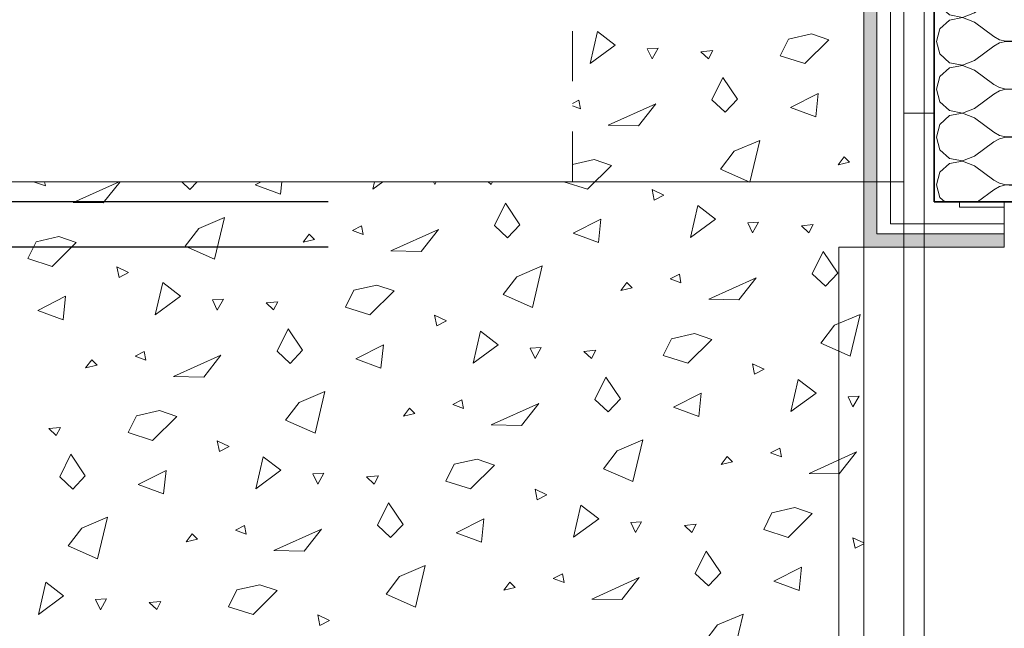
# Model space of a CAD drawing. Header units: centimetres. Extents: x -7.1 to 26.5, y -14.7 to 18.1.
# Tile 24 of 186: x 0.2 to 2.2, y 5 to 6.2. Entities that reach past the tile are written whole.
import ezdxf

# ---------------------------------------------------------------- set-up
doc = ezdxf.new("R2010")
doc.units = ezdxf.units.CM
doc.header["$LTSCALE"] = 10
doc.header["$PDMODE"] = 65
doc.linetypes.add('AUSGEZOGEN', pattern=[0])
doc.linetypes.add('STRICHLINIE_S4', pattern=[0.0055, 0.0035, -0.001, 0, -0.001])
for name, color, linetype in [('XR$1$010 Fenêtres', 7, 'Continuous'), ('XR$1$010 Murs extérieurs', 7, 'Continuous'), ('XR$1$010 Murs extérieurs – Lignes de séparation des couches', 7, 'Continuous'), ('XR$2$105 Cotations100', 7, 'Continuous'), ('XR$3$010 Murs extérieurs – Hachures des composants', 7, 'Continuous'), ('XR$3$035 Dalles', 7, 'Continuous')]:
    doc.layers.add(name, color=color, linetype=linetype)
doc.styles.add('ARIAL', font='arial.ttf')
doc.dimstyles.new('DIMSTYLE_2', dxfattribs={"dimtxt": 0.2, "dimasz": 0.3, "dimexe": 0, "dimexo": 0, "dimgap": 0.1, "dimtad": 2, "dimrnd": 0.005, "dimzin": 4, "dimdsep": 46, "dimtxsty": 'ARIAL', "dimblk1": 'ALL_ML_STRICH', "dimblk2": 'ALL_ML_STRICH', "dimsah": 1, "dimcen": 0, "dimclrd": 7, "dimclre": 7, "dimclrt": 7, "dimadec": 0, "dimazin": 0, "dimtfac": 1, "dimtdec": 0, "dimtix": 1, "dimtmove": 2, "dimatfit": 3, "dimfxl": 0, "dimtzin": 0, "dimlwd": 0, "dimlwe": 18, "dimarcsym": 0})
doc.dimstyles.new('DIMSTYLE_3', dxfattribs={"dimtxt": 0.2, "dimasz": 0.3, "dimexe": 0, "dimexo": 0, "dimgap": 0.1, "dimtad": 2, "dimrnd": 0.005, "dimzin": 4, "dimdsep": 46, "dimtxsty": 'ARIAL', "dimblk1": 'ALL_ML_STRICH', "dimblk2": 'ALL_ML_STRICH', "dimsah": 1, "dimcen": 0, "dimclrd": 7, "dimclre": 7, "dimclrt": 7, "dimadec": 0, "dimazin": 0, "dimtfac": 1, "dimtdec": 0, "dimtix": 1, "dimtmove": 2, "dimatfit": 3, "dimfxl": 0, "dimtzin": 0, "dimlwd": 0, "dimlwe": 18, "dimarcsym": 0})
doc.dimstyles.new('DIMSTYLE_7', dxfattribs={"dimtxt": 0.2, "dimasz": 0.3, "dimexe": 0, "dimexo": 0, "dimgap": 0.1, "dimtad": 2, "dimdec": 1, "dimlfac": 100, "dimrnd": 0.5, "dimzin": 4, "dimdsep": 46, "dimtxsty": 'ARIAL', "dimblk1": 'ALL_ML_STRICH', "dimblk2": 'ALL_ML_STRICH', "dimsah": 1, "dimcen": 0, "dimclrd": 7, "dimclre": 7, "dimclrt": 7, "dimadec": 0, "dimazin": 0, "dimtfac": 1, "dimtdec": 0, "dimtix": 1, "dimtmove": 2, "dimatfit": 3, "dimfxl": 0, "dimtvp": 1.2, "dimtzin": 0, "dimlwd": 0, "dimlwe": 18, "dimarcsym": 0})
pattern_1 = [(0, (1500, 1500), (750, 750), [750, -750]), (90, (1500, 1500), (-750, 750), [750, -750])]
pattern_2 = [(0, (0.375, 0.375), (0.1875, 0.1875), [0.1875, -0.1875]), (90, (0.375, 0.375), (-0.1875, 0.1875), [0.1875, -0.1875])]

# ---------------------------------------------------------------- blocks, each defined once
blk = doc.blocks.new('ALL_ML_STRICH')
at = {"color": 0, "linetype": 'ByBlock', "lineweight": -2}
for p, q in [((0, -0.5), (0, 0.5)), ((-0.3, -0.3), (0.3, 0.3)), ((-1, 0), (0.5, 0))]:
    blk.add_line(p, q, dxfattribs=at)
blk = doc.blocks.new('*D50')
at = {"layer": 'DEFPOINTS', "color": 7, "linetype": 'AUSGEZOGEN', "lineweight": 18, "transparency": 16777216}
for p in [(-1.7359, 11.1435), (-1.7359, -4.0565), (-0.678, -4.0565)]:
    blk.add_point(p, dxfattribs=at)
at = {"layer": 'XR$2$105 Cotations100', "color": 7, "linetype": 'AUSGEZOGEN', "lineweight": -2, "transparency": 16777216}
for p, q in [((-7.0874, 11.1435), (-1.7359, 11.1435)), ((-1.7359, -4.0565), (-1.7359, 11.1435)), ((0.7976, -4.0565), (-1.7359, -4.0565))]:
    blk.add_line(p, q, dxfattribs=at)
at = {"layer": 'XR$2$105 Cotations100', "color": 7, "linetype": 'AUSGEZOGEN', "lineweight": 18, "transparency": 16777216, "xscale": 0.3, "yscale": 0.3, "zscale": 0.3}
for p, rotation in [((-1.7359, 11.1435), 90), ((-1.7359, -4.0565), 270)]:
    blk.add_blockref('ALL_ML_STRICH', p, dxfattribs=dict(at, rotation=rotation))
at = {"layer": 'XR$2$105 Cotations100', "color": 7, "linetype": 'AUSGEZOGEN', "lineweight": 18, "transparency": 16777216, "insert": (-1.9401, 3.5492), "char_height": 0.2, "width": 0.8, "attachment_point": 5, "rotation": 90, "style": 'ARIAL'}
blk.add_mtext('\\W0.80;\\A1;{\\A1;{15.20\\H0.132000;\\S^ ;}}', dxfattribs=at)
blk = doc.blocks.new('*D57')
at = {"layer": 'DEFPOINTS', "color": 7, "linetype": 'AUSGEZOGEN', "lineweight": 18, "transparency": 16777216}
for p in [(-1.0444, 5.8235), (-1.205, 4.2435), (0.8192, 4.2435)]:
    blk.add_point(p, dxfattribs=at)
at = {"layer": 'XR$2$105 Cotations100', "color": 7, "linetype": 'AUSGEZOGEN', "lineweight": -2, "transparency": 16777216}
for p, q in [((0.8046, 5.8235), (-1.205, 5.8235)), ((-1.205, 4.2435), (-1.205, 5.8235)), ((0.8046, 4.2435), (-1.205, 4.2435))]:
    blk.add_line(p, q, dxfattribs=at)
at = {"layer": 'XR$2$105 Cotations100', "color": 7, "linetype": 'AUSGEZOGEN', "lineweight": 18, "transparency": 16777216, "xscale": 0.3, "yscale": 0.3, "zscale": 0.3}
for p, rotation in [((-1.205, 5.8235), 90), ((-1.205, 4.2435), 270)]:
    blk.add_blockref('ALL_ML_STRICH', p, dxfattribs=dict(at, rotation=rotation))
at = {"layer": 'XR$2$105 Cotations100', "color": 7, "linetype": 'AUSGEZOGEN', "lineweight": 18, "transparency": 16777216, "insert": (-1.4084, 5.0449), "char_height": 0.2, "width": 0.64, "attachment_point": 5, "rotation": 90, "style": 'ARIAL'}
blk.add_mtext('\\W0.80;\\A1;{\\A1;{1.58\\H0.132000;\\S^ ;}}', dxfattribs=at)
at = {"layer": 'XR$2$105 Cotations100', "color": 7, "linetype": 'AUSGEZOGEN', "lineweight": 18, "transparency": 16777216, "insert": (-1.1473, 4.8213), "char_height": 0.2, "width": 0.01, "attachment_point": 1, "rotation": 90, "line_spacing_factor": 0.60241, "style": 'ARIAL'}
blk.add_mtext('\\W0.80;1.50', dxfattribs=at)
blk = doc.blocks.new('*D58')
at = {"layer": 'DEFPOINTS', "color": 7, "linetype": 'AUSGEZOGEN', "lineweight": 18, "transparency": 16777216}
for p in [(-0.9905, 7.9535), (-1.205, 5.8235), (-1.0444, 5.8235)]:
    blk.add_point(p, dxfattribs=at)
at = {"layer": 'XR$2$105 Cotations100', "color": 7, "linetype": 'AUSGEZOGEN', "lineweight": -2, "transparency": 16777216}
for p, q in [((0.8046, 7.9535), (-1.205, 7.9535)), ((-1.205, 5.8235), (-1.205, 7.9535)), ((0.8046, 5.8235), (-1.205, 5.8235))]:
    blk.add_line(p, q, dxfattribs=at)
at = {"layer": 'XR$2$105 Cotations100', "color": 7, "linetype": 'AUSGEZOGEN', "lineweight": 18, "transparency": 16777216, "xscale": 0.3, "yscale": 0.3, "zscale": 0.3}
for p, rotation in [((-1.205, 7.9535), 90), ((-1.205, 5.8235), 270)]:
    blk.add_blockref('ALL_ML_STRICH', p, dxfattribs=dict(at, rotation=rotation))
at = {"layer": 'XR$2$105 Cotations100', "color": 7, "linetype": 'AUSGEZOGEN', "lineweight": 18, "transparency": 16777216, "insert": (-1.4085, 6.9001), "char_height": 0.2, "width": 0.64, "attachment_point": 5, "rotation": 90, "style": 'ARIAL'}
blk.add_mtext('\\W0.80;\\A1;{\\A1;{2.13\\H0.132000;\\S^ ;}}', dxfattribs=at)
blk = doc.blocks.new('*D68')
at = {"layer": 'DEFPOINTS', "color": 7, "linetype": 'AUSGEZOGEN', "lineweight": 18, "transparency": 16777216}
for p in [(-0.5206, 5.7335), (-0.512, 4.3335), (-0.3959, 4.3335)]:
    blk.add_point(p, dxfattribs=at)
at = {"layer": 'XR$2$105 Cotations100', "color": 7, "linetype": 'AUSGEZOGEN', "lineweight": -2, "transparency": 16777216}
for p, q in [((0.8046, 5.7335), (-0.512, 5.7335)), ((-0.512, 4.3335), (-0.512, 5.7335)), ((0.8046, 4.3335), (-0.512, 4.3335))]:
    blk.add_line(p, q, dxfattribs=at)
at = {"layer": 'XR$2$105 Cotations100', "color": 7, "linetype": 'AUSGEZOGEN', "lineweight": 18, "transparency": 16777216, "xscale": 0.3, "yscale": 0.3, "zscale": 0.3}
for p, rotation in [((-0.512, 5.7335), 90), ((-0.512, 4.3335), 270)]:
    blk.add_blockref('ALL_ML_STRICH', p, dxfattribs=dict(at, rotation=rotation))
at = {"layer": 'XR$2$105 Cotations100', "color": 7, "linetype": 'AUSGEZOGEN', "lineweight": 18, "transparency": 16777216, "insert": (-0.7163, 5.0453), "char_height": 0.2, "width": 0.64, "attachment_point": 5, "rotation": 90, "style": 'ARIAL'}
blk.add_mtext('\\W0.80;\\A1;{\\A1;{1.40\\H0.132000;\\S^ ;}}', dxfattribs=at)
at = {"layer": 'XR$2$105 Cotations100', "color": 7, "linetype": 'AUSGEZOGEN', "lineweight": 18, "transparency": 16777216, "insert": (-0.4432, 4.8213), "char_height": 0.2, "width": 0.01, "attachment_point": 1, "rotation": 90, "line_spacing_factor": 0.60241, "style": 'ARIAL'}
blk.add_mtext('\\W0.80;1.30', dxfattribs=at)
blk = doc.blocks.new('*D69')
at = {"layer": 'DEFPOINTS', "color": 7, "linetype": 'AUSGEZOGEN', "lineweight": 18, "transparency": 16777216}
for p in [(-0.512, 5.8235), (-0.5206, 5.7335), (-0.512, 5.7335)]:
    blk.add_point(p, dxfattribs=at)
at = {"layer": 'XR$2$105 Cotations100', "color": 7, "linetype": 'AUSGEZOGEN', "lineweight": -2, "transparency": 16777216}
for p, q in [((0.8046, 5.8235), (-0.512, 5.8235)), ((-0.512, 5.7335), (-0.512, 5.8235)), ((0.8046, 5.7335), (-0.512, 5.7335))]:
    blk.add_line(p, q, dxfattribs=at)
at = {"layer": 'XR$2$105 Cotations100', "color": 7, "linetype": 'AUSGEZOGEN', "lineweight": 18, "transparency": 16777216, "xscale": 0.3, "yscale": 0.3, "zscale": 0.3}
for p, rotation in [((-0.512, 5.7335), 270), ((-0.512, 5.8235), 90)]:
    blk.add_blockref('ALL_ML_STRICH', p, dxfattribs=dict(at, rotation=rotation))
at = {"layer": 'XR$2$105 Cotations100', "color": 7, "linetype": 'AUSGEZOGEN', "lineweight": 18, "transparency": 16777216, "insert": (-0.7163, 5.9695), "char_height": 0.2, "width": 0.48, "attachment_point": 5, "rotation": 90, "style": 'ARIAL'}
blk.add_mtext('\\W0.80;\\A1;{\\A1;{9\\H0.132000;\\S^ ;}}', dxfattribs=at)
blk = doc.blocks.new('*D165')
at = {"layer": 'DEFPOINTS', "color": 7, "linetype": 'AUSGEZOGEN', "lineweight": 18, "transparency": 16777216}
for p in [(6.1018, 4.7447), (2.2818, 4.6535), (2.2818, 4.6535)]:
    blk.add_point(p, dxfattribs=at)
at = {"layer": 'XR$2$105 Cotations100', "color": 7, "linetype": 'AUSGEZOGEN', "lineweight": -2, "transparency": 16777216}
for p, q in [((2.2818, 4.6535), (2.2818, 4.6535)), ((2.2818, 4.6535), (6.1018, 4.6535)), ((6.1018, 4.6535), (6.1018, 4.6535))]:
    blk.add_line(p, q, dxfattribs=at)
at = {"layer": 'XR$2$105 Cotations100', "color": 7, "linetype": 'AUSGEZOGEN', "lineweight": 18, "transparency": 16777216, "xscale": 0.3, "yscale": 0.3, "zscale": 0.3, "rotation": 180}
blk.add_blockref('ALL_ML_STRICH', (2.2818, 4.6535), dxfattribs=at)
at = {"layer": 'XR$2$105 Cotations100', "color": 7, "linetype": 'AUSGEZOGEN', "lineweight": 18, "transparency": 16777216, "xscale": 0.3, "yscale": 0.3, "zscale": 0.3}
blk.add_blockref('ALL_ML_STRICH', (6.1018, 4.6535), dxfattribs=at)
at = {"layer": 'XR$2$105 Cotations100', "color": 7, "linetype": 'AUSGEZOGEN', "lineweight": 18, "transparency": 16777216, "insert": (4.2041, 4.8571), "char_height": 0.2, "width": 0.64, "attachment_point": 5, "style": 'ARIAL'}
blk.add_mtext('\\W0.80;\\A1;{\\A1;{3.82\\H0.132000;\\S^ ;}}', dxfattribs=at)
blk = doc.blocks.new('COMPLEXOBJECT_84')
at = {"layer": 'XR$3$010 Murs extérieurs – Hachures des composants', "color": 8, "linetype": 'AUSGEZOGEN', "lineweight": 13, "transparency": 33554687}
for p, q in [((2.0192, 6.6285), (2.0165, 6.619)), ((2.0165, 6.619), (2.0236, 6.594)), ((2.1423, 6.6159), (2.1308, 6.6095)), ((2.1309, 6.6285), (2.1423, 6.6222)), ((2.1423, 6.6222), (2.1551, 6.6192)), ((2.1551, 6.6189), (2.1423, 6.6159)), ((2.1551, 6.6192), (2.1682, 6.6199)), ((2.1682, 6.6182), (2.1551, 6.6189)), ((2.1682, 6.6199), (2.1807, 6.6241)), ((2.1807, 6.614), (2.1682, 6.6182)), ((2.1807, 6.6241), (2.1871, 6.6285)), ((2.1915, 6.6066), (2.1807, 6.614)), ((2.0236, 6.594), (2.0429, 6.5765)), ((2.0927, 6.581), (2.1308, 6.6095)), ((2.1999, 6.5965), (2.1915, 6.6066)), ((2.2052, 6.5844), (2.1999, 6.5965)), ((2.0429, 6.5765), (2.0684, 6.5716)), ((2.0684, 6.5712), (2.0429, 6.5664)), ((2.0684, 6.5716), (2.0927, 6.581)), ((2.0927, 6.5619), (2.0684, 6.5712)), ((2.207, 6.5714), (2.2052, 6.5844)), ((2.2052, 6.5584), (2.207, 6.5714)), ((2.0429, 6.5664), (2.0236, 6.5488)), ((2.0927, 6.5619), (2.1308, 6.5333)), ((2.1999, 6.5464), (2.2052, 6.5584)), ((2.0236, 6.5488), (2.0165, 6.5238)), ((2.1308, 6.5333), (2.1423, 6.527)), ((2.1807, 6.5288), (2.1915, 6.5363)), ((2.1915, 6.5363), (2.1999, 6.5464)), ((2.0165, 6.5238), (2.0236, 6.4988)), ((2.0927, 6.4857), (2.1308, 6.5143)), ((2.1423, 6.5206), (2.1308, 6.5143)), ((2.1423, 6.527), (2.1551, 6.524)), ((2.1551, 6.5236), (2.1423, 6.5206)), ((2.1551, 6.524), (2.1682, 6.5246)), ((2.1682, 6.523), (2.1551, 6.5236)), ((2.1682, 6.5246), (2.1807, 6.5288)), ((2.1807, 6.5188), (2.1682, 6.523)), ((2.1915, 6.5113), (2.1807, 6.5188)), ((2.0236, 6.4988), (2.0429, 6.4812)), ((2.1999, 6.5012), (2.1915, 6.5113)), ((2.2052, 6.4892), (2.1999, 6.5012)), ((2.0429, 6.4812), (2.0684, 6.4764)), ((2.0684, 6.476), (2.0429, 6.4712)), ((2.0684, 6.4764), (2.0927, 6.4857)), ((2.0927, 6.4667), (2.0684, 6.476)), ((2.207, 6.4762), (2.2052, 6.4892)), ((2.2052, 6.4632), (2.207, 6.4762)), ((2.0236, 6.4536), (2.0165, 6.4286)), ((2.0429, 6.4712), (2.0236, 6.4536)), ((2.0927, 6.4667), (2.1308, 6.4381)), ((2.1999, 6.4512), (2.2052, 6.4632)), ((2.1308, 6.4381), (2.1423, 6.4317)), ((2.1682, 6.4294), (2.1807, 6.4336)), ((2.1807, 6.4336), (2.1915, 6.441)), ((2.1915, 6.441), (2.1999, 6.4512)), ((2.0165, 6.4286), (2.0236, 6.4035)), ((2.0927, 6.3905), (2.1308, 6.419)), ((2.1423, 6.4254), (2.1308, 6.419)), ((2.1423, 6.4317), (2.1551, 6.4288)), ((2.1551, 6.4284), (2.1423, 6.4254)), ((2.1551, 6.4288), (2.1682, 6.4294)), ((2.1682, 6.4277), (2.1551, 6.4284)), ((2.1807, 6.4235), (2.1682, 6.4277)), ((2.1915, 6.4161), (2.1807, 6.4235)), ((2.1999, 6.406), (2.1915, 6.4161)), ((2.0236, 6.4035), (2.0429, 6.386)), ((2.2052, 6.394), (2.1999, 6.406)), ((2.0429, 6.3759), (2.0236, 6.3584)), ((2.0429, 6.386), (2.0684, 6.3811)), ((2.0684, 6.3808), (2.0429, 6.3759)), ((2.0684, 6.3811), (2.0927, 6.3905)), ((2.0927, 6.3714), (2.0684, 6.3808)), ((2.207, 6.381), (2.2052, 6.394)), ((2.2052, 6.3679), (2.207, 6.381)), ((2.0236, 6.3584), (2.0165, 6.3333)), ((2.0927, 6.3714), (2.1308, 6.3429)), ((2.1915, 6.3458), (2.1999, 6.3559)), ((2.1999, 6.3559), (2.2052, 6.3679)), ((2.1308, 6.3429), (2.1423, 6.3365)), ((2.1423, 6.3365), (2.1551, 6.3335)), ((2.1682, 6.3342), (2.1807, 6.3384)), ((2.1807, 6.3384), (2.1915, 6.3458)), ((2.0165, 6.3333), (2.0236, 6.3083)), ((2.0927, 6.2952), (2.1308, 6.3238)), ((2.1423, 6.3302), (2.1308, 6.3238)), ((2.1551, 6.3331), (2.1423, 6.3302)), ((2.1551, 6.3335), (2.1682, 6.3342)), ((2.1682, 6.3325), (2.1551, 6.3331)), ((2.1807, 6.3283), (2.1682, 6.3325)), ((2.1915, 6.3209), (2.1807, 6.3283)), ((2.1999, 6.3107), (2.1915, 6.3209)), ((2.0236, 6.3083), (2.0429, 6.2907)), ((2.2052, 6.2987), (2.1999, 6.3107)), ((2.207, 6.2857), (2.2052, 6.2987)), ((2.0429, 6.2807), (2.0236, 6.2631)), ((2.0429, 6.2907), (2.0684, 6.2859)), ((2.0684, 6.2855), (2.0429, 6.2807)), ((2.0684, 6.2859), (2.0927, 6.2952)), ((2.0927, 6.2762), (2.0684, 6.2855)), ((2.2052, 6.2727), (2.207, 6.2857)), ((2.0236, 6.2631), (2.0165, 6.2381)), ((2.0927, 6.2762), (2.1308, 6.2476)), ((2.1915, 6.2506), (2.1999, 6.2607)), ((2.1999, 6.2607), (2.2052, 6.2727)), ((2.0165, 6.2381), (2.0236, 6.2131)), ((2.1308, 6.2476), (2.1423, 6.2413)), ((2.1423, 6.2413), (2.1551, 6.2383)), ((2.1551, 6.2379), (2.1423, 6.2349)), ((2.1551, 6.2383), (2.1682, 6.2389)), ((2.1682, 6.2373), (2.1551, 6.2379)), ((2.1682, 6.2389), (2.1807, 6.2431)), ((2.1807, 6.2331), (2.1682, 6.2373)), ((2.1807, 6.2431), (2.1915, 6.2506)), ((2.0927, 6.2), (2.1308, 6.2286)), ((2.1423, 6.2349), (2.1308, 6.2286)), ((2.1915, 6.2256), (2.1807, 6.2331)), ((2.1999, 6.2155), (2.1915, 6.2256)), ((2.0236, 6.2131), (2.0429, 6.1955)), ((2.0684, 6.1907), (2.0927, 6.2)), ((2.2052, 6.2035), (2.1999, 6.2155)), ((2.207, 6.1905), (2.2052, 6.2035)), ((2.0429, 6.1854), (2.0236, 6.1679)), ((2.0429, 6.1955), (2.0684, 6.1907)), ((2.0684, 6.1903), (2.0429, 6.1854)), ((2.0927, 6.181), (2.0684, 6.1903)), ((2.0927, 6.181), (2.1308, 6.1524)), ((2.2052, 6.1775), (2.207, 6.1905)), ((2.0236, 6.1679), (2.0165, 6.1429)), ((2.1915, 6.1553), (2.1999, 6.1654)), ((2.1999, 6.1654), (2.2052, 6.1775)), ((2.0165, 6.1429), (2.0236, 6.1178)), ((2.1308, 6.1524), (2.1423, 6.146)), ((2.1423, 6.1397), (2.1308, 6.1333)), ((2.1423, 6.146), (2.1551, 6.143)), ((2.1551, 6.1427), (2.1423, 6.1397)), ((2.1551, 6.143), (2.1682, 6.1437)), ((2.1682, 6.142), (2.1551, 6.1427)), ((2.1682, 6.1437), (2.1807, 6.1479)), ((2.1807, 6.1378), (2.1682, 6.142)), ((2.1807, 6.1479), (2.1915, 6.1553)), ((2.0927, 6.1048), (2.1308, 6.1333)), ((2.1915, 6.1304), (2.1807, 6.1378)), ((2.1999, 6.1203), (2.1915, 6.1304)), ((2.2052, 6.1083), (2.1999, 6.1203)), ((2.0236, 6.1178), (2.0429, 6.1003)), ((2.0429, 6.1003), (2.0684, 6.0954)), ((2.0684, 6.0954), (2.0927, 6.1048)), ((2.207, 6.0952), (2.2052, 6.1083)), ((2.0429, 6.0902), (2.0236, 6.0727)), ((2.0684, 6.095), (2.0429, 6.0902)), ((2.0927, 6.0857), (2.0684, 6.095)), ((2.0927, 6.0857), (2.1308, 6.0571)), ((2.1999, 6.0702), (2.2052, 6.0822)), ((2.2052, 6.0822), (2.207, 6.0952)), ((2.0236, 6.0727), (2.0165, 6.0476)), ((2.1915, 6.0601), (2.1999, 6.0702)), ((2.0165, 6.0476), (2.0236, 6.0226)), ((2.1308, 6.0571), (2.1423, 6.0508)), ((2.1423, 6.0445), (2.1308, 6.0381)), ((2.1423, 6.0508), (2.1551, 6.0478)), ((2.1551, 6.0474), (2.1423, 6.0445)), ((2.1551, 6.0478), (2.1682, 6.0484)), ((2.1682, 6.0468), (2.1551, 6.0474)), ((2.1682, 6.0484), (2.1807, 6.0526)), ((2.1807, 6.0426), (2.1682, 6.0468)), ((2.1807, 6.0526), (2.1915, 6.0601)), ((2.1915, 6.0352), (2.1807, 6.0426)), ((2.0236, 6.0226), (2.0429, 6.005)), ((2.0927, 6.0095), (2.1308, 6.0381)), ((2.1999, 6.025), (2.1915, 6.0352)), ((2.2052, 6.013), (2.1999, 6.025)), ((2.0429, 6.005), (2.0684, 6.0002)), ((2.0684, 6.0002), (2.0927, 6.0095)), ((2.207, 6), (2.2052, 6.013)), ((2.0429, 5.995), (2.0236, 5.9774)), ((2.0684, 5.9998), (2.0429, 5.995)), ((2.0927, 5.9905), (2.0684, 5.9998)), ((2.0927, 5.9905), (2.1308, 5.9619)), ((2.1999, 5.975), (2.2052, 5.987)), ((2.2052, 5.987), (2.207, 6)), ((2.0236, 5.9774), (2.0165, 5.9524)), ((2.1807, 5.9574), (2.1915, 5.9648)), ((2.1915, 5.9648), (2.1999, 5.975)), ((2.0165, 5.9524), (2.0236, 5.9273)), ((2.1308, 5.9619), (2.1423, 5.9555)), ((2.1423, 5.9492), (2.1308, 5.9429)), ((2.1423, 5.9555), (2.1551, 5.9526)), ((2.1551, 5.9522), (2.1423, 5.9492)), ((2.1551, 5.9526), (2.1682, 5.9532)), ((2.1682, 5.9516), (2.1551, 5.9522)), ((2.1682, 5.9532), (2.1807, 5.9574)), ((2.1807, 5.9474), (2.1682, 5.9516)), ((2.1915, 5.9399), (2.1807, 5.9474)), ((2.0236, 5.9273), (2.0429, 5.9098)), ((2.0927, 5.9143), (2.1308, 5.9429)), ((2.1999, 5.9298), (2.1915, 5.9399)), ((2.2052, 5.9178), (2.1999, 5.9298)), ((2.0429, 5.9098), (2.0684, 5.905)), ((2.0684, 5.9046), (2.0429, 5.8997)), ((2.0684, 5.905), (2.0927, 5.9143)), ((2.0927, 5.8952), (2.0684, 5.9046)), ((2.207, 5.9048), (2.2052, 5.9178)), ((2.2052, 5.8917), (2.207, 5.9048)), ((2.0429, 5.8997), (2.0236, 5.8822)), ((2.0927, 5.8952), (2.1308, 5.8667)), ((2.1999, 5.8797), (2.2052, 5.8917)), ((2.0236, 5.8822), (2.0165, 5.8571)), ((2.1308, 5.8667), (2.1423, 5.8603)), ((2.1807, 5.8622), (2.1915, 5.8696)), ((2.1915, 5.8696), (2.1999, 5.8797)), ((2.0165, 5.8571), (2.0236, 5.8321)), ((2.0987, 5.8235), (2.1308, 5.8476)), ((2.1423, 5.854), (2.1308, 5.8476)), ((2.1423, 5.8603), (2.1551, 5.8573)), ((2.1551, 5.857), (2.1423, 5.854)), ((2.1551, 5.8573), (2.1682, 5.858)), ((2.1682, 5.8563), (2.1551, 5.857)), ((2.1682, 5.858), (2.1807, 5.8622)), ((2.1807, 5.8521), (2.1682, 5.8563)), ((2.1915, 5.8447), (2.1807, 5.8521)), ((2.0236, 5.8321), (2.0331, 5.8235)), ((2.1999, 5.8346), (2.1915, 5.8447)), ((2.2048, 5.8235), (2.1999, 5.8346))]:
    blk.add_line(p, q, dxfattribs=at)
blk = doc.blocks.new('COMPLEXOBJECT_272')
at = {"layer": 'XR$3$035 Dalles', "color": 253, "linetype": 'AUSGEZOGEN', "lineweight": 13, "transparency": 33554687}
for p, q in [((1.3266, 6.0986), (1.3413, 6.1626)), ((1.3413, 6.1626), (1.3768, 6.1355)), ((1.7055, 6.114), (1.722, 6.1474)), ((1.722, 6.1474), (1.7676, 6.1578)), ((1.8022, 6.146), (1.7542, 6.0985)), ((1.7676, 6.1578), (1.8022, 6.146)), ((1.3768, 6.1355), (1.3266, 6.0986)), ((1.4624, 6.1296), (1.4406, 6.1283)), ((1.4406, 6.1283), (1.4501, 6.1079)), ((1.4501, 6.1079), (1.4624, 6.1296)), ((1.5475, 6.1222), (1.571, 6.1245)), ((1.5623, 6.1082), (1.5475, 6.1222)), ((1.571, 6.1245), (1.5623, 6.1082)), ((1.7542, 6.0985), (1.7055, 6.114)), ((1.5693, 6.0264), (1.5912, 6.0709)), ((1.5912, 6.0709), (1.62, 6.0279)), ((1.3045, 6.0258), (1.2918, 6.0193)), ((1.3077, 6.0085), (1.3045, 6.0258)), ((1.5954, 6.0018), (1.5693, 6.0264)), ((1.62, 6.0279), (1.5954, 6.0018)), ((1.7257, 6.011), (1.781, 6.039)), ((1.781, 6.039), (1.7761, 5.9925)), ((1.2918, 6.0144), (1.3077, 6.0085)), ((1.3629, 5.9758), (1.4574, 6.0184)), ((1.4574, 6.0184), (1.423, 5.9747)), ((1.7761, 5.9925), (1.7257, 6.011)), ((1.423, 5.9747), (1.3629, 5.9758)), ((1.6134, 5.9242), (1.6645, 5.9458)), ((1.6645, 5.9458), (1.6448, 5.8629)), ((1.5862, 5.8887), (1.6134, 5.9242)), ((1.2918, 5.898), (1.3346, 5.9078)), ((1.3346, 5.9078), (1.3692, 5.896)), ((1.833, 5.9129), (1.8208, 5.8969)), ((1.8436, 5.9022), (1.833, 5.9129)), ((1.3692, 5.896), (1.3212, 5.8485)), ((1.6448, 5.8629), (1.5862, 5.8887)), ((1.8208, 5.8969), (1.8436, 5.9022)), ((0.2215, 5.8635), (0.2202, 5.8628)), ((0.2202, 5.8628), (0.2417, 5.855)), ((0.2417, 5.855), (0.2401, 5.8635)), ((0.2968, 5.8222), (0.3884, 5.8635)), ((0.3903, 5.8635), (0.357, 5.8212)), ((0.5294, 5.8482), (0.5131, 5.8635)), ((0.5438, 5.8635), (0.5294, 5.8482)), ((0.6597, 5.8574), (0.6716, 5.8635)), ((0.7101, 5.8389), (0.6597, 5.8574)), ((0.7127, 5.8635), (0.7101, 5.8389)), ((0.8936, 5.8486), (0.897, 5.8635)), ((0.9139, 5.8635), (0.8936, 5.8486)), ((1.0145, 5.8635), (1.0171, 5.8579)), ((1.0171, 5.8579), (1.0203, 5.8635)), ((1.1293, 5.8582), (1.1237, 5.8635)), ((1.1321, 5.8635), (1.1293, 5.8582)), ((1.3212, 5.8485), (1.2741, 5.8635)), ((1.4734, 5.8365), (1.45, 5.8477)), ((1.45, 5.8477), (1.4544, 5.8266)), ((1.4544, 5.8266), (1.4734, 5.8365)), ((0.357, 5.8212), (0.2968, 5.8222)), ((1.1362, 5.7764), (1.1582, 5.8209)), ((1.1582, 5.8209), (1.187, 5.7779)), ((1.5266, 5.7522), (1.5413, 5.8162)), ((1.5413, 5.8162), (1.5768, 5.7891)), ((0.5473, 5.7706), (0.5984, 5.7922)), ((0.5984, 5.7922), (0.5787, 5.7093)), ((1.2927, 5.761), (1.348, 5.789)), ((1.348, 5.789), (1.3431, 5.7425)), ((1.5768, 5.7891), (1.5266, 5.7522)), ((0.5202, 5.7351), (0.5473, 5.7706)), ((0.8715, 5.7758), (0.8532, 5.7664)), ((0.8532, 5.7664), (0.8747, 5.7585)), ((0.8747, 5.7585), (0.8715, 5.7758)), ((0.9299, 5.7258), (1.0244, 5.7684)), ((1.0244, 5.7684), (0.99, 5.7247)), ((1.1624, 5.7518), (1.1362, 5.7764)), ((1.187, 5.7779), (1.1624, 5.7518)), ((1.6624, 5.7832), (1.6406, 5.7819)), ((1.6406, 5.7819), (1.6501, 5.7615)), ((1.6501, 5.7615), (1.6624, 5.7832)), ((1.7475, 5.7758), (1.771, 5.7781)), ((1.7623, 5.7618), (1.7475, 5.7758)), ((1.771, 5.7781), (1.7623, 5.7618)), ((0.223, 5.7438), (0.2686, 5.7542)), ((0.2686, 5.7542), (0.3032, 5.7424)), ((0.7669, 5.7593), (0.7548, 5.7433)), ((0.7548, 5.7433), (0.7776, 5.7486)), ((0.7776, 5.7486), (0.7669, 5.7593)), ((1.3431, 5.7425), (1.2927, 5.761)), ((0.2065, 5.7104), (0.223, 5.7438)), ((0.3032, 5.7424), (0.2552, 5.6949)), ((0.5787, 5.7093), (0.5202, 5.7351)), ((0.2552, 5.6949), (0.2065, 5.7104)), ((0.99, 5.7247), (0.9299, 5.7258)), ((1.7693, 5.68), (1.7912, 5.7245)), ((1.7912, 5.7245), (1.82, 5.6815)), ((0.4074, 5.6829), (0.384, 5.6941)), ((0.384, 5.6941), (0.3883, 5.673)), ((1.1804, 5.6742), (1.2314, 5.6958)), ((1.2314, 5.6958), (1.2118, 5.6129)), ((0.3883, 5.673), (0.4074, 5.6829)), ((1.1532, 5.6387), (1.1804, 5.6742)), ((1.5045, 5.6794), (1.4863, 5.67)), ((1.4863, 5.67), (1.5077, 5.6621)), ((1.5077, 5.6621), (1.5045, 5.6794)), ((1.5629, 5.6294), (1.6574, 5.672)), ((1.6574, 5.672), (1.623, 5.6283)), ((1.7954, 5.6554), (1.7693, 5.68)), ((1.82, 5.6815), (1.7954, 5.6554)), ((0.4606, 5.5986), (0.4753, 5.6626)), ((0.4753, 5.6626), (0.5108, 5.6355)), ((0.856, 5.6474), (0.9016, 5.6578)), ((0.9016, 5.6578), (0.9362, 5.646)), ((1.3999, 5.6629), (1.3878, 5.6469)), ((1.3878, 5.6469), (1.4106, 5.6522)), ((1.4106, 5.6522), (1.3999, 5.6629)), ((0.2266, 5.6074), (0.282, 5.6354)), ((0.282, 5.6354), (0.2771, 5.5889)), ((0.5108, 5.6355), (0.4606, 5.5986)), ((0.5963, 5.6296), (0.5746, 5.6283)), ((0.5841, 5.6079), (0.5963, 5.6296)), ((0.8395, 5.614), (0.856, 5.6474)), ((0.9362, 5.646), (0.8882, 5.5985)), ((1.2118, 5.6129), (1.1532, 5.6387)), ((1.623, 5.6283), (1.5629, 5.6294)), ((0.5746, 5.6283), (0.5841, 5.6079)), ((0.6815, 5.6222), (0.7049, 5.6245)), ((0.6963, 5.6082), (0.6815, 5.6222)), ((0.7049, 5.6245), (0.6963, 5.6082)), ((0.8882, 5.5985), (0.8395, 5.614)), ((0.2771, 5.5889), (0.2266, 5.6074)), ((1.0404, 5.5865), (1.017, 5.5977)), ((1.017, 5.5977), (1.0213, 5.5766)), ((1.8134, 5.5778), (1.8645, 5.5994)), ((1.8645, 5.5994), (1.8448, 5.5165)), ((0.7032, 5.5264), (0.7252, 5.5709)), ((0.7252, 5.5709), (0.754, 5.5279)), ((1.0213, 5.5766), (1.0404, 5.5865)), ((1.7862, 5.5423), (1.8134, 5.5778)), ((1.0936, 5.5022), (1.1083, 5.5662)), ((1.1083, 5.5662), (1.1438, 5.5391)), ((1.4725, 5.5176), (1.489, 5.551)), ((1.489, 5.551), (1.5346, 5.5614)), ((1.5346, 5.5614), (1.5692, 5.5496)), ((0.8597, 5.511), (0.915, 5.539)), ((0.915, 5.539), (0.9101, 5.4925)), ((1.1438, 5.5391), (1.0936, 5.5022)), ((1.2293, 5.5332), (1.2076, 5.5319)), ((1.2076, 5.5319), (1.2171, 5.5115)), ((1.2171, 5.5115), (1.2293, 5.5332)), ((1.5692, 5.5496), (1.5212, 5.5021)), ((1.8448, 5.5165), (1.7862, 5.5423)), ((0.4384, 5.5258), (0.4202, 5.5164)), ((0.4202, 5.5164), (0.4417, 5.5085)), ((0.4417, 5.5085), (0.4384, 5.5258)), ((0.4968, 5.4758), (0.5913, 5.5184)), ((0.5913, 5.5184), (0.557, 5.4747)), ((0.7294, 5.5018), (0.7032, 5.5264)), ((0.754, 5.5279), (0.7294, 5.5018)), ((1.3145, 5.5258), (1.3379, 5.5281)), ((1.3293, 5.5118), (1.3145, 5.5258)), ((1.3379, 5.5281), (1.3293, 5.5118)), ((1.5212, 5.5021), (1.4725, 5.5176)), ((0.3339, 5.5093), (0.3218, 5.4933)), ((0.3218, 5.4933), (0.3446, 5.4986)), ((0.3446, 5.4986), (0.3339, 5.5093)), ((0.9101, 5.4925), (0.8597, 5.511)), ((1.6734, 5.4901), (1.65, 5.5013)), ((1.65, 5.5013), (1.6544, 5.4802)), ((0.557, 5.4747), (0.4968, 5.4758)), ((1.3362, 5.43), (1.3582, 5.4745)), ((1.3582, 5.4745), (1.387, 5.4315)), ((1.6544, 5.4802), (1.6734, 5.4901)), ((1.7266, 5.4058), (1.7413, 5.4698)), ((1.7413, 5.4698), (1.7768, 5.4427)), ((0.7473, 5.4242), (0.7984, 5.4458)), ((0.7984, 5.4458), (0.7787, 5.3629)), ((1.4927, 5.4146), (1.548, 5.4426)), ((1.548, 5.4426), (1.5431, 5.3961)), ((1.7768, 5.4427), (1.7266, 5.4058)), ((1.8624, 5.4368), (1.8406, 5.4355)), ((1.8406, 5.4355), (1.8501, 5.4151)), ((1.8501, 5.4151), (1.8624, 5.4368)), ((0.7202, 5.3887), (0.7473, 5.4242)), ((1.0715, 5.4294), (1.0532, 5.42)), ((1.0532, 5.42), (1.0747, 5.4121)), ((1.0747, 5.4121), (1.0715, 5.4294)), ((1.1299, 5.3794), (1.2244, 5.422)), ((1.2244, 5.422), (1.19, 5.3783)), ((1.3624, 5.4054), (1.3362, 5.43)), ((1.387, 5.4315), (1.3624, 5.4054)), ((1.5431, 5.3961), (1.4927, 5.4146)), ((0.4065, 5.364), (0.423, 5.3974)), ((0.423, 5.3974), (0.4686, 5.4078)), ((0.5032, 5.396), (0.4552, 5.3485)), ((0.4686, 5.4078), (0.5032, 5.396)), ((0.9669, 5.4129), (0.9548, 5.3969)), ((0.9548, 5.3969), (0.9776, 5.4022)), ((0.9776, 5.4022), (0.9669, 5.4129)), ((0.2485, 5.3722), (0.2719, 5.3745)), ((0.2719, 5.3745), (0.2633, 5.3582)), ((0.7787, 5.3629), (0.7202, 5.3887)), ((1.19, 5.3783), (1.1299, 5.3794)), ((0.2633, 5.3582), (0.2485, 5.3722)), ((0.4552, 5.3485), (0.4065, 5.364)), ((0.6074, 5.3365), (0.584, 5.3477)), ((0.584, 5.3477), (0.5883, 5.3266)), ((0.5883, 5.3266), (0.6074, 5.3365)), ((1.3804, 5.3278), (1.4314, 5.3494)), ((1.4314, 5.3494), (1.4118, 5.2665)), ((0.2702, 5.2764), (0.2922, 5.3209)), ((0.2922, 5.3209), (0.321, 5.2779)), ((0.6606, 5.2522), (0.6753, 5.3162)), ((0.6753, 5.3162), (0.7108, 5.2891)), ((1.3532, 5.2923), (1.3804, 5.3278)), ((1.5999, 5.3165), (1.5878, 5.3005)), ((1.6106, 5.3058), (1.5999, 5.3165)), ((1.7045, 5.333), (1.6863, 5.3236)), ((1.6863, 5.3236), (1.7077, 5.3157)), ((1.7077, 5.3157), (1.7045, 5.333)), ((1.7629, 5.2829), (1.8574, 5.3256)), ((1.8574, 5.3256), (1.823, 5.2819)), ((1.0395, 5.2676), (1.056, 5.301)), ((1.056, 5.301), (1.1016, 5.3114)), ((1.1362, 5.2996), (1.0882, 5.2521)), ((1.1016, 5.3114), (1.1362, 5.2996)), ((1.5878, 5.3005), (1.6106, 5.3058)), ((0.2964, 5.2518), (0.2702, 5.2764)), ((0.321, 5.2779), (0.2964, 5.2518)), ((0.4266, 5.261), (0.482, 5.289)), ((0.482, 5.289), (0.4771, 5.2425)), ((0.7108, 5.2891), (0.6606, 5.2522)), ((0.7963, 5.2832), (0.7746, 5.2819)), ((0.7746, 5.2819), (0.7841, 5.2615)), ((0.7841, 5.2615), (0.7963, 5.2832)), ((0.8815, 5.2758), (0.9049, 5.2781)), ((0.9049, 5.2781), (0.8963, 5.2618)), ((1.4118, 5.2665), (1.3532, 5.2923)), ((1.823, 5.2819), (1.7629, 5.2829)), ((0.4771, 5.2425), (0.4266, 5.261)), ((0.8963, 5.2618), (0.8815, 5.2758)), ((1.0882, 5.2521), (1.0395, 5.2676)), ((1.2404, 5.2401), (1.217, 5.2513)), ((1.217, 5.2513), (1.2213, 5.2302)), ((1.2213, 5.2302), (1.2404, 5.2401)), ((0.9032, 5.18), (0.9252, 5.2245)), ((0.9252, 5.2245), (0.954, 5.1815)), ((1.2936, 5.1558), (1.3083, 5.2198)), ((1.3083, 5.2198), (1.3438, 5.1927)), ((1.6725, 5.1712), (1.689, 5.2046)), ((1.689, 5.2046), (1.7346, 5.215)), ((1.7692, 5.2032), (1.7212, 5.1556)), ((1.7346, 5.215), (1.7692, 5.2032)), ((0.3143, 5.1742), (0.3654, 5.1958)), ((0.3654, 5.1958), (0.3457, 5.1129)), ((0.6384, 5.1794), (0.6202, 5.17)), ((0.6417, 5.1621), (0.6384, 5.1794)), ((0.9294, 5.1554), (0.9032, 5.18)), ((0.954, 5.1815), (0.9294, 5.1554)), ((1.0597, 5.1646), (1.115, 5.1926)), ((1.115, 5.1926), (1.1101, 5.1461)), ((1.3438, 5.1927), (1.2936, 5.1558)), ((1.4293, 5.1868), (1.4076, 5.1855)), ((1.4076, 5.1855), (1.4171, 5.1651)), ((1.4171, 5.1651), (1.4293, 5.1868)), ((1.5145, 5.1794), (1.5379, 5.1817)), ((1.5293, 5.1654), (1.5145, 5.1794)), ((1.5379, 5.1817), (1.5293, 5.1654)), ((0.2872, 5.1387), (0.3143, 5.1742)), ((0.5339, 5.1629), (0.5218, 5.1469)), ((0.5446, 5.1522), (0.5339, 5.1629)), ((0.6202, 5.17), (0.6417, 5.1621)), ((0.6968, 5.1294), (0.7913, 5.172)), ((0.7913, 5.172), (0.757, 5.1283)), ((1.1101, 5.1461), (1.0597, 5.1646)), ((1.7212, 5.1556), (1.6725, 5.1712)), ((0.5218, 5.1469), (0.5446, 5.1522)), ((1.8718, 5.1444), (1.85, 5.1549)), ((1.85, 5.1549), (1.8544, 5.1338)), ((1.8544, 5.1338), (1.8718, 5.1428)), ((0.3457, 5.1129), (0.2872, 5.1387)), ((0.757, 5.1283), (0.6968, 5.1294)), ((1.5362, 5.0836), (1.5582, 5.128)), ((1.5582, 5.128), (1.587, 5.0851)), ((0.9473, 5.0778), (0.9984, 5.0994)), ((0.9984, 5.0994), (0.9787, 5.0165)), ((1.2715, 5.083), (1.2532, 5.0736)), ((1.2747, 5.0657), (1.2715, 5.083)), ((1.5624, 5.059), (1.5362, 5.0836)), ((1.587, 5.0851), (1.5624, 5.059)), ((1.6927, 5.0682), (1.748, 5.0962)), ((1.748, 5.0962), (1.7431, 5.0497)), ((0.2276, 5.0022), (0.2423, 5.0662)), ((0.2423, 5.0662), (0.2778, 5.0391)), ((0.623, 5.051), (0.6686, 5.0614)), ((0.6686, 5.0614), (0.7032, 5.0496)), ((0.9202, 5.0423), (0.9473, 5.0778)), ((1.1669, 5.0665), (1.1548, 5.0505)), ((1.1776, 5.0558), (1.1669, 5.0665)), ((1.2532, 5.0736), (1.2747, 5.0657)), ((1.3299, 5.0329), (1.4244, 5.0756)), ((1.4244, 5.0756), (1.39, 5.0319)), ((1.7431, 5.0497), (1.6927, 5.0682)), ((0.6065, 5.0176), (0.623, 5.051)), ((0.7032, 5.0496), (0.6552, 5.0021)), ((0.9787, 5.0165), (0.9202, 5.0423)), ((1.1548, 5.0505), (1.1776, 5.0558)), ((0.2778, 5.0391), (0.2276, 5.0022)), ((0.3633, 5.0332), (0.3416, 5.0319)), ((0.3416, 5.0319), (0.3511, 5.0115)), ((0.3511, 5.0115), (0.3633, 5.0332)), ((0.4485, 5.0258), (0.4719, 5.0281)), ((0.4633, 5.0118), (0.4485, 5.0258)), ((0.4719, 5.0281), (0.4633, 5.0118)), ((1.39, 5.0319), (1.3299, 5.0329)), ((0.6552, 5.0021), (0.6065, 5.0176)), ((1.5804, 4.9814), (1.6314, 5.003)), ((1.6314, 5.003), (1.6118, 4.9201)), ((0.8074, 4.9901), (0.784, 5.0013)), ((0.784, 5.0013), (0.7883, 4.9802)), ((0.7883, 4.9802), (0.8074, 4.9901)), ((1.5532, 4.9459), (1.5804, 4.9814))]:
    blk.add_line(p, q, dxfattribs=at)

msp = doc.modelspace()

# ---------------------------------------------------------------- hatches: boundary and pattern name
at = {"layer": 'XR$3$010 Murs extérieurs – Hachures des composants', "linetype": 'AUSGEZOGEN', "lineweight": 13, "true_color": 0xa79e8b, "transparency": 33554687}
for points in [[(1.8718, 5.7595), (1.8978, 5.7595), (1.8978, 8.0175), (1.8718, 8.0175)], [(1.8718, 5.7595), (1.8718, 5.7335), (2.1518, 5.7335), (2.1518, 5.7595)]]:
    msp.add_hatch(color=253, dxfattribs=at).paths.add_polyline_path(points)
at = {"layer": 'XR$3$010 Murs extérieurs – Hachures des composants', "linetype": 'AUSGEZOGEN', "lineweight": 13, "transparency": 33554687}
h = msp.add_hatch(dxfattribs=at)
h.set_pattern_fill('MUSTER', color=8, scale=750, style=0, pattern_type=2)
h.set_pattern_definition(pattern_1)
h.paths.add_polyline_path([(1.8978, 5.7795), (1.9248, 5.7795), (1.9248, 7.9975), (1.8978, 7.9975)], flags=0)
h = msp.add_hatch(dxfattribs=at)
h.set_pattern_fill('MUSTER', color=42, scale=0.1875, style=0, pattern_type=2)
h.set_pattern_definition(pattern_2)
h.paths.add_polyline_path([(1.9518, 7.9535), (1.9518, 5.8235), (2.0118, 5.8235), (2.0118, 7.9535)], flags=0)
h = msp.add_hatch(dxfattribs=at)
h.set_pattern_fill('MUSTER', color=42, scale=0.1875, style=0, pattern_type=2)
h.set_pattern_definition(pattern_2)
h.paths.add_polyline_path([(1.9518, 5.8235), (1.9518, 5.7795), (2.1518, 5.7795), (2.1518, 5.8235)], flags=0)
h = msp.add_hatch(dxfattribs=at)
h.set_pattern_fill('MUSTER', color=8, scale=750, style=0, pattern_type=2)
h.set_pattern_definition(pattern_1)
h.paths.add_polyline_path([(1.8978, 5.7795), (1.8978, 5.7595), (2.1518, 5.7595), (2.1518, 5.7795)], flags=0)

# ---------------------------------------------------------------- linework, layer by layer
at = {"layer": 'XR$1$010 Fenêtres', "color": 7, "linetype": 'AUSGEZOGEN', "lineweight": 13, "transparency": 33554687}
for p, q in [((1.8221, 4.3335), (1.8221, 5.7335)), ((1.8221, 5.7335), (1.8718, 5.7335)), ((1.8718, 4.3335), (1.8718, 5.7335)), ((1.8718, 5.7335), (1.8978, 5.7335)), ((1.8978, 5.7335), (1.9248, 5.7335)), ((1.9248, 5.7335), (1.9518, 5.7335)), ((1.9518, 5.7335), (2.0118, 5.7335)), ((2.0118, 5.7335), (2.1518, 5.7335))]:
    msp.add_line(p, q, dxfattribs=at)
at = {"layer": 'XR$1$010 Murs extérieurs', "color": 7, "linetype": 'AUSGEZOGEN', "lineweight": 18, "transparency": 33554687}
for p, q in [((1.8718, 8.0175), (1.8718, 5.7595)), ((2.1518, 5.8235), (2.1518, 5.7795)), ((2.1518, 5.7795), (2.1518, 5.7595)), ((1.8718, 5.7595), (1.8718, 5.7335)), ((2.1518, 5.7595), (2.1518, 5.7335)), ((1.8718, 5.7335), (1.8978, 5.7335)), ((1.8978, 5.7335), (1.9248, 5.7335)), ((1.9248, 5.7335), (1.9518, 5.7335)), ((1.9518, 5.7335), (2.0118, 5.7335)), ((2.0118, 5.7335), (2.1518, 5.7335))]:
    msp.add_line(p, q, dxfattribs=at)
at = {"layer": 'XR$1$010 Murs extérieurs', "color": 7, "linetype": 'AUSGEZOGEN', "lineweight": 35, "transparency": 33554687}
msp.add_line((2.1518, 5.8235), (2.2118, 5.8235), dxfattribs=at)
at = {"layer": 'XR$1$010 Murs extérieurs – Lignes de séparation des couches', "color": 7, "linetype": 'AUSGEZOGEN', "lineweight": 18, "transparency": 33554687}
for p, q in [((1.8978, 7.9975), (1.8978, 5.7795)), ((1.9248, 7.9975), (1.9248, 5.7795)), ((1.9518, 7.9535), (1.9518, 5.8235)), ((1.9518, 5.8235), (1.9518, 5.7795)), ((1.8978, 5.7795), (1.8978, 5.7595)), ((1.9248, 5.7795), (2.1518, 5.7795)), ((2.1518, 5.7795), (1.9518, 5.7795)), ((2.1518, 5.7595), (1.8978, 5.7595)), ((1.8978, 5.7595), (2.1518, 5.7595))]:
    msp.add_line(p, q, dxfattribs=at)
at = {"layer": 'XR$1$010 Murs extérieurs – Lignes de séparation des couches', "color": 7, "linetype": 'AUSGEZOGEN', "lineweight": 35, "transparency": 33554687}
for p, q in [((2.0118, 6.6285), (2.0118, 5.8235)), ((2.0118, 5.8235), (2.1518, 5.8235))]:
    msp.add_line(p, q, dxfattribs=at)
at = {"layer": 'XR$3$035 Dalles', "color": 253, "linetype": 'STRICHLINIE_S4', "lineweight": 18, "transparency": 33554687}
msp.add_lwpolyline([(-2.516, 2.2042), (-0.7259, 5.8635), (1.2918, 5.8635), (1.2918, 11.7574), (4.7936, 11.7574), (4.7936, 11.1435), (1.8718, 11.1435), (1.8718, -2.4477), (1.2918, -2.4465), (1.2918, -1.4565), (-0.7252, -1.4565), (-2.516, 2.2042)], close=True, dxfattribs=at)
at = {"layer": 'XR$3$035 Dalles', "color": 7, "linetype": 'AUSGEZOGEN', "lineweight": 18, "transparency": 33554687}
for points in [[(10.0118, 11.0035), (1.9918, 11.0535), (1.9918, -3.9165), (1.9918, -6.6565), (22.9418, -6.6565), (22.9418, 11.0535), (14.8918, 11.0535), (14.8918, 6.2735), (13.4518, 6.2735), (11.4518, 6.2735), (10.0118, 6.2735), (10.0118, 11.0035)], [(-0.7252, -1.4565), (1.9518, -1.4565), (1.9518, 5.8635), (-0.7259, 5.8635), (-2.516, 2.2042), (-0.7252, -1.4565)]]:
    msp.add_lwpolyline(points, close=True, dxfattribs=at)

# ---------------------------------------------------------------- block references
at = {"layer": 'XR$3$010 Murs extérieurs – Hachures des composants', "color": 8, "linetype": 'AUSGEZOGEN', "lineweight": 13, "transparency": 33554687}
msp.add_blockref('COMPLEXOBJECT_84', (0, 0), dxfattribs=at)
at = {"layer": 'XR$3$035 Dalles', "color": 253, "linetype": 'AUSGEZOGEN', "lineweight": 13, "transparency": 33554687}
msp.add_blockref('COMPLEXOBJECT_272', (0, 0), dxfattribs=at)

# ---------------------------------------------------------------- dimensions: what is measured, and where the dimension line sits
at = {"layer": 'XR$2$105 Cotations100', "color": 7, "linetype": 'AUSGEZOGEN', "lineweight": 18, "transparency": 33554687}
for base, p1, p2, dimstyle, picture, middle in [((-1.7359, 11.1435), (0.7976, -4.0565), (-7.0874, 11.1435), 'DIMSTYLE_2', '*D50', (-1.9401, 3.5492)), ((-1.205, 7.9535), (0.8046, 5.8235), (0.8046, 7.9535), 'DIMSTYLE_3', '*D58', (-1.4085, 6.9001)), ((-0.512, 5.8235), (0.8046, 5.7335), (0.8046, 5.8235), 'DIMSTYLE_7', '*D69', (-0.7163, 5.9695))]:
    dim = msp.add_linear_dim(base=base, p1=p1, p2=p2, angle=90, dimstyle=dimstyle, override={"dimpost": '<>', "dimclrd": 7, "dimclre": 7, "dimclrt": 7, "dimlwd": 0, "dimlwe": 18}, dxfattribs=at)
    dim.commit()
    dim.dimension.update_dxf_attribs({"geometry": picture, "text_midpoint": middle, "dimtype": 160})
for base, p1, p2, text, picture, middle in [((-1.205, 5.8235), (0.8046, 4.2435), (0.8046, 5.8235), '<>\\X\\W0.80;1.50', '*D57', (-1.4084, 5.0449)), ((-0.512, 5.7335), (0.8046, 4.3335), (0.8046, 5.7335), '<>\\X\\W0.80;1.30', '*D68', (-0.7163, 5.0453))]:
    dim = msp.add_linear_dim(base=base, p1=p1, p2=p2, angle=90, text=text, dimstyle='DIMSTYLE_3', override={"dimpost": '<>', "dimclrd": 7, "dimclre": 7, "dimclrt": 7, "dimlwd": 0, "dimlwe": 18}, dxfattribs=at)
    dim.commit()
    dim.dimension.update_dxf_attribs({"geometry": picture, "text_midpoint": middle, "dimtype": 160})
dim = msp.add_linear_dim(base=(6.1018, 4.6535), p1=(2.2818, 4.6535), p2=(6.1018, 4.6535), dimstyle='DIMSTYLE_3', override={"dimpost": '<>', "dimclrd": 7, "dimclre": 7, "dimclrt": 7, "dimlwd": 0, "dimlwe": 18}, dxfattribs=at)
dim.commit()
dim.dimension.update_dxf_attribs({"geometry": '*D165', "text_midpoint": (4.2041, 4.8571), "dimtype": 160})

doc.saveas('drawing.dxf')
